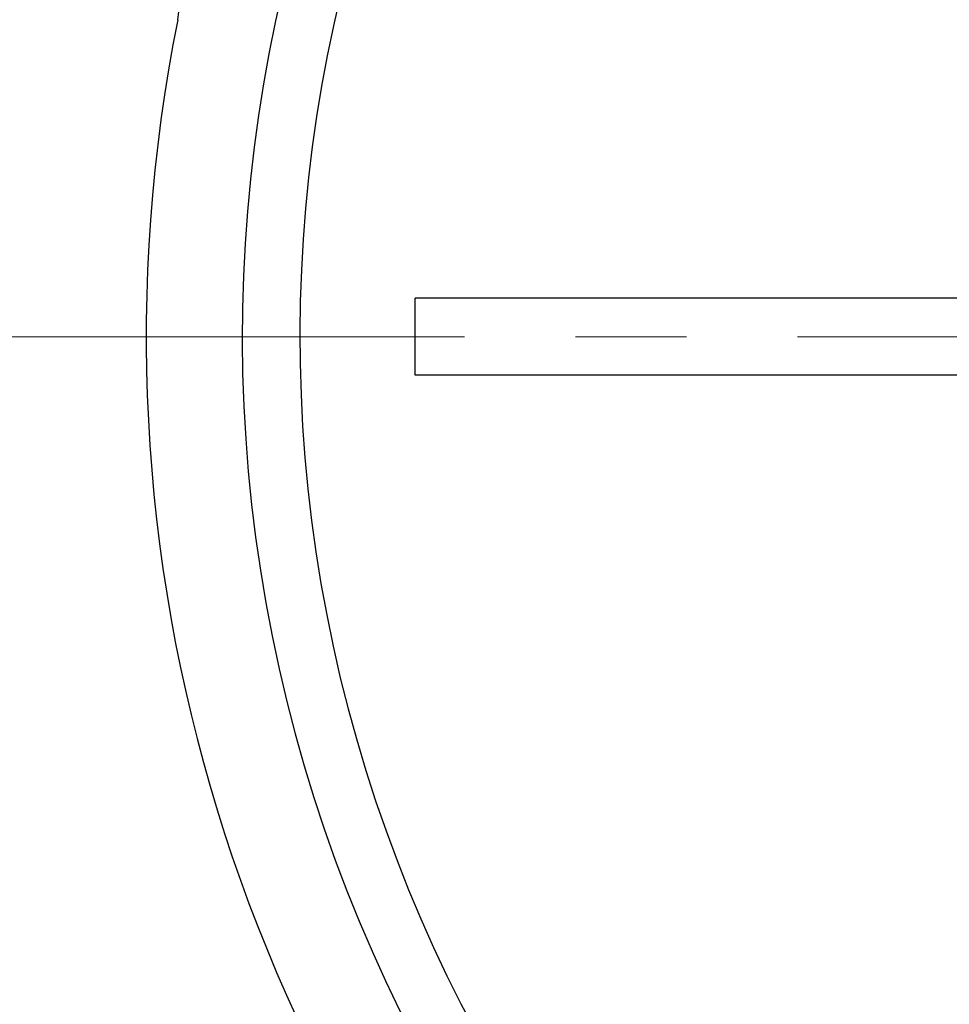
# Model space of a CAD drawing. Header units: millimetres. Extents: x 0 to 1076, y 0 to 742.
# Tile 43 of 134: x 105 to 129, y 470 to 496. Entities that reach past the tile are written whole.
import ezdxf

# ---------------------------------------------------------------- set-up
doc = ezdxf.new("R2010")
doc.units = ezdxf.units.MM
doc.header["$LTSCALE"] = 0.454724
doc.linetypes.add('CENTER', pattern=[50.8, 31.75, -6.35, 6.35, -6.35])
doc.layers.add('NoLayerName_001', color=7, linetype='Continuous')

msp = doc.modelspace()

# ---------------------------------------------------------------- linework, layer by layer
at = {"layer": 'NoLayerName_001', "color": 7, "linetype": 'Continuous', "lineweight": 25}
for p, q in [((133.3, 488.5), (115, 488.5)), ((115, 486.5), (115, 488.5)), ((133.3, 486.5), (115, 486.5))]:
    msp.add_line(p, q, dxfattribs=at)
at = {"layer": 'NoLayerName_001', "color": 2, "linetype": 'CENTER', "lineweight": 13}
msp.add_line((78.746369, 487.5), (221.019626, 487.5), dxfattribs=at)
at = {"layer": 'NoLayerName_001', "color": 7, "linetype": 'Continuous', "lineweight": 25}
for centre, radius, start, end in [((150, 487.499924), 39.5, 318.3301343, 270.7246075), ((150, 487.499924), 38, 319.6850908, 271.4325437), ((105.87616, 496.336596), 3, 348.6752061, 51.0238323), ((150, 487.499924), 42, 168.6752061, 225.4020553)]:
    msp.add_arc(centre, radius, start, end, dxfattribs=at)

doc.saveas('drawing.dxf')
